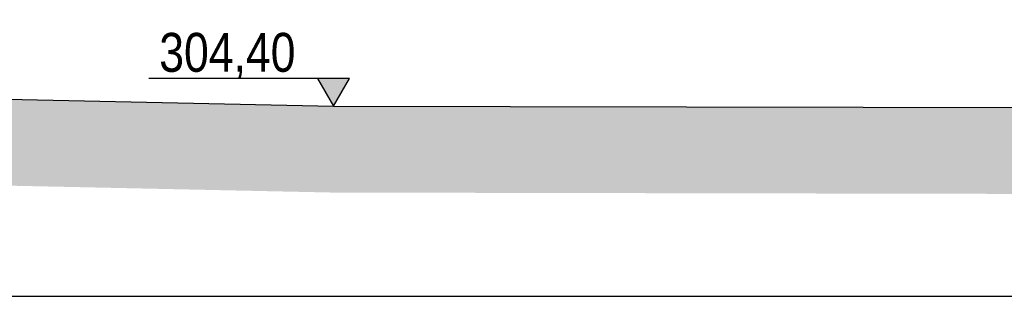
# Model space of a CAD drawing. Header units: metres. Extents: x 779 to 7046, y -512 to 9570.
# Tile 176 of 256: x 2467.58 to 2490.38, y -198.41 to -192.01. Entities that reach past the tile are written whole.
import ezdxf

# ---------------------------------------------------------------- set-up
doc = ezdxf.new("R2010")
doc.units = ezdxf.units.M
doc.layers.add('zz-odwodnienie', color=5, linetype='Continuous')
doc.styles.get("Standard").update_dxf_attribs({"font": 'arial.ttf'})

# ---------------------------------------------------------------- blocks, each defined once
blk = doc.blocks.new('d_rzędna')
at = {"layer": 'zz-odwodnienie'}
blk.add_hatch(color=0, dxfattribs=at).paths.add_polyline_path([(0, 0), (0.369, 0.639), (-0.369, 0.639)])
at = {"layer": 'zz-odwodnienie', "color": 0}
for p, q in [((-0.369, 0.639), (0, 0)), ((0.369, 0.639), (-0.369, 0.639)), ((-0.369, 0.639), (0, 0)), ((0.369, 0.639), (-0.369, 0.639)), ((0, 0), (0.369, 0.639)), ((0, 0), (0.369, 0.639))]:
    blk.add_line(p, q, dxfattribs=at)

msp = doc.modelspace()

# ---------------------------------------------------------------- hatches: boundary and pattern name
at = {"transparency": 33554559}
h = msp.add_hatch(color=256, dxfattribs=at)
h.dxf.hatch_style = 1
h.paths.add_polyline_path([(2456.097, -193.606), (2419.028, -192.306), (2400.248, -192.006), (2400.248, -194.007), (2418.977, -194.306), (2456.041, -195.606), (2474.827, -196.006), (2495.286, -196.046), (2509.609, -196.062), (2509.609, -194.062), (2495.29, -194.046), (2474.85, -194.006)])

# ---------------------------------------------------------------- linework, layer by layer
at = {"lineweight": 30, "elevation": 10.04}
msp.add_lwpolyline([(2400.248, -192.006), (2419.028, -192.306), (2456.097, -193.606), (2474.85, -194.006), (2495.29, -194.046), (2509.609, -194.062)], dxfattribs=at)
at = {"color": 242, "true_color": 0xcd2027, "elevation": 10.04}
msp.add_lwpolyline([(2400.248, -198.406), (2509.609, -198.406)], dxfattribs=at)
at = {"layer": 'zz-odwodnienie', "elevation": 10.04}
msp.add_lwpolyline([(2475.219, -193.368), (2470.574, -193.368)], dxfattribs=at)

# ---------------------------------------------------------------- block references
at = {"layer": 'zz-odwodnienie'}
msp.add_blockref('d_rzędna', (2474.85, -194.006, 10.04), dxfattribs=at)

# ---------------------------------------------------------------- texts
at = {"layer": 'zz-odwodnienie', "insert": (2470.815, -192.312, 10.04), "char_height": 0.9, "width": 5.78409, "attachment_point": 1}
msp.add_mtext('{\\fArial Narrow|b0|i0|c238|p34;304,40}', dxfattribs=at)

doc.saveas('drawing.dxf')
